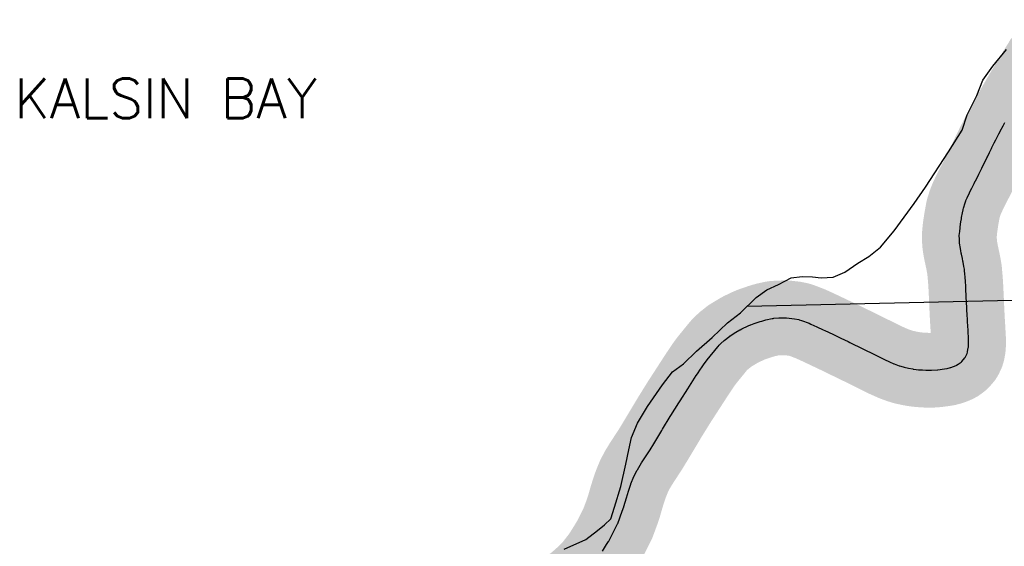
# Model space of a CAD drawing. Header units: feet. Extents: x 18803 to 104580, y -6601 to 116448.
# Tile 35 of 95: x 43526 to 50106, y 77151 to 80673. Entities that reach past the tile are written whole.
import ezdxf

# ---------------------------------------------------------------- set-up
doc = ezdxf.new("R2010")
doc.units = ezdxf.units.FT
doc.header["$LTSCALE"] = 100
doc.header["$MEASUREMENT"] = 0
doc.linetypes.add('DASHED', pattern=[0.75, 0.5, -0.25])
for name, color, linetype in [('ELPC BOLD TITLE SHEET', 3, 'Continuous'), ('ELPC-XIST', 6, 'Continuous'), ('ELRGOV-SECTION', 253, 'DASHED'), ('ITTW', 253, 'Continuous'), ('SL-VICINITY MAP', 2, 'Continuous')]:
    doc.layers.add(name, color=color, linetype=linetype)
doc.styles.add('L2640', font='simplex.shx', dxfattribs={"height": 264})

msp = doc.modelspace()

# ---------------------------------------------------------------- linework, layer by layer
at = {"layer": 'ELPC BOLD TITLE SHEET', "const_width": 500}
msp.add_lwpolyline([(50368.06135534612, 80422.9285749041), (50349.61271869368, 80391.51021257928), (50349.46194005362, 80391.25662935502), (50348.19398949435, 80389.1505355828), (50331.25470755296, 80362.27499809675), (50331.2481445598, 80362.26456503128), (50331.24191325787, 80362.25467836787), (50316.07104171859, 80338.13736647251), (50315.91170470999, 80337.86574377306), (50315.89430593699, 80337.83604063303), (50303.60774853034, 80316.8297789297), (50303.18771853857, 80316.13712090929), (50289.92478700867, 80295.02908074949), (50289.91676530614, 80295.01628855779), (50289.90844500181, 80295.00303782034), (50284.57022851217, 80286.48455709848), (50284.41412648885, 80286.23221943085), (50271.1334647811, 80264.48344877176), (50252.18591591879, 80232.60221265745), (50248.58260864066, 80226.49127947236), (50248.52148761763, 80226.38816133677), (50223.20962116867, 80183.90542112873), (50217.81587041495, 80174.62270972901), (50217.78420888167, 80174.56807277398), (50180.96597925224, 80110.86071377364), (50180.96564455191, 80110.86013481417), (50180.96334731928, 80110.85616040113), (50144.0807258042, 80047.05971054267), (50143.96155742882, 80046.8514393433), (50115.11926286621, 79995.91659339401), (50109.62747018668, 79985.73754909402), (50109.482674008, 79985.46553473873), (50097.80169740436, 79963.22217499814), (50097.63582322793, 79962.91117628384), (50077.90547629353, 79926.48350765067), (50077.89083989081, 79926.45644986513), (50077.57175551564, 79925.8658068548), (50069.48108461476, 79910.52758187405), (50055.71245811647, 79883.42171865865), (50048.24287044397, 79869.46980635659), (50037.77321376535, 79849.30735781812), (50022.82555853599, 79818.62566109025), (50019.86942425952, 79812.48078910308), (50019.86507063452, 79812.47173526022), (50006.53764237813, 79784.7436326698), (50006.52729968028, 79784.72204461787), (50006.51696580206, 79784.70052145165), (49993.09353020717, 79756.65174083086), (49989.92453070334, 79750.13780040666), (49973.03806037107, 79715.11010970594), (49972.98544658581, 79715.00161265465), (49965.33117657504, 79699.3096594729), (49965.33078156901, 79699.30884971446), (49965.33055034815, 79699.30837569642), (49955.97196375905, 79680.12378239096), (49955.95840527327, 79680.09603171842), (49938.936307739, 79645.3107100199), (49938.73654613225, 79644.91191228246), (49935.96554875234, 79639.50594185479), (49935.89261588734, 79639.36247736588), (49921.51531322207, 79610.84576563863), (49921.4301354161, 79610.67839490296), (49904.96495013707, 79578.62503626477), (49904.93609728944, 79578.56870063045), (49904.71983815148, 79578.14521601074), (49904.71481324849, 79578.13536023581), (49904.70976340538, 79578.1254658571), (49888.30041311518, 79545.92361848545), (49875.9688092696, 79521.32687356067), (49875.77124609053, 79520.92500572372), (49872.51469123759, 79514.16798792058), (49857.40184247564, 79481.5865572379), (49849.6311122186, 79463.1414199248), (49849.1165914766, 79461.83368429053), (49844.07802810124, 79448.07172649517), (49832.65220735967, 79412.4087660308), (49830.34713080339, 79403.11211247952), (49829.9651740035, 79401.3197101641), (49826.21459280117, 79380.32331032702), (49826.186747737, 79380.16998998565), (49820.80368430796, 79351.00943604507), (49819.10894706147, 79341.60125449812), (49818.99991911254, 79340.9489632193), (49815.77439279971, 79320.03284472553), (49811.14676140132, 79288.426773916), (49810.26864873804, 79282.00021075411), (49810.16827892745, 79281.17014950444), (49807.65142735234, 79257.26004809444), (49805.28330593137, 79229.81438499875), (49805.16543056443, 79225.91663271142), (49805.16984213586, 79224.06808991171), (49805.61499873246, 79211.36865682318), (49806.31101412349, 79194.55811888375), (49807.52730274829, 79174.98541116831), (49808.02613799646, 79169.68919999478), (49808.2010777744, 79168.23614656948), (49810.39431783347, 79153.2945856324), (49814.38965204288, 79129.92100641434), (49817.71932950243, 79112.55074492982), (49817.82037526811, 79112.04961445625), (49819.53776373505, 79103.93440909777), (49825.5142104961, 79076.2637183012), (49825.52626818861, 79076.20758406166), (49829.52001444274, 79057.51183331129), (49830.86666208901, 79050.90828082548), (49830.9484938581, 79050.4882161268), (49835.96551325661, 79023.47370853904), (49836.04228792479, 79023.0379069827), (49839.20253535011, 79004.07489480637), (49840.82854746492, 78992.48591209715), (49840.99109585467, 78990.98565075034), (49842.23483273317, 78974.75651280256), (49844.60887929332, 78948.80689761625), (49846.51798511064, 78923.70834342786), (49846.5419257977, 78923.3660490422), (49848.74717427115, 78888.81521788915), (49849.66486875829, 78870.3267548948), (49849.6656991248, 78870.31029289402), (49849.66652026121, 78870.29383893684), (49852.03496895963, 78823.5880881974), (49852.08869003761, 78822.38961552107), (49852.09135349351, 78822.3289155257), (49853.92111568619, 78779.70991439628), (49853.92193590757, 78779.69118212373), (49853.92274730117, 78779.67240767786), (49855.1810436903, 78751.12119162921), (49855.18142592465, 78751.11244084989), (49855.18180743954, 78751.10375834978), (49855.7598906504, 78737.82947175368), (49857.74932846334, 78695.50065364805), (49858.91778729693, 78672.80210937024), (49858.93378286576, 78672.51482954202), (49859.85975863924, 78657.05183160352), (49862.0968727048, 78621.7260125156), (49862.11580037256, 78621.40357630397), (49863.34698162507, 78598.63724618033), (49864.03037212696, 78584.93790105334), (49866.21376806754, 78546.30856149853), (49866.22464472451, 78546.1061118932), (49866.92697030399, 78532.31602995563), (49867.04028045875, 78513.19112099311), (49867.01703798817, 78511.68487123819), (49866.09519269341, 78486.64342457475), (49865.89550032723, 78483.9650574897), (49865.28724985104, 78478.55287599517), (49860.90070122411, 78454.43110475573), (49859.9584012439, 78450.47584994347), (49856.81747069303, 78439.85268317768), (49846.76540995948, 78418.10872310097), (49844.12345442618, 78413.29760783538), (49842.3675404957, 78410.56352039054), (49822.95088251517, 78387.72100200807), (49820.58954223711, 78385.46176031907), (49816.77144055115, 78382.25242183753), (49798.0905678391, 78368.51169683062), (49786.99704759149, 78362.32386809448), (49783.4185733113, 78360.58245922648), (49765.37664319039, 78353.02662870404), (49749.38322572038, 78347.38953121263), (49746.87040782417, 78346.61564722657), (49724.84549224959, 78340.79026963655), (49707.08153402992, 78337.64827768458), (49705.70148921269, 78337.43607418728), (49661.26479581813, 78331.62507761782), (49659.70339338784, 78331.46380589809), (49618.40957316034, 78328.32696731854), (49617.08075438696, 78328.25401986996), (49615.84679019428, 78328.21215839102), (49581.97926954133, 78329.0854016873), (49581.07380998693, 78329.1212010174), (49558.42088972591, 78330.32847835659), (49556.80154885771, 78330.5052150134), (49545.32510946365, 78331.34443076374), (49545.30747625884, 78331.34570625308), (49545.28985887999, 78331.34698986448), (49534.78162628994, 78332.10431525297), (49533.24888131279, 78332.25117618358), (49517.21462153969, 78334.1704361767), (49516.88737474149, 78334.2112922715), (49496.63793201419, 78336.8438190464), (49493.61841128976, 78337.41909896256), (49493.50631206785, 78337.44066019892), (49466.6543915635, 78342.65429782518), (49466.01989986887, 78342.78466020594), (49437.41184987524, 78348.98735397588), (49435.9172227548, 78349.35440463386), (49430.54933180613, 78350.82913169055), (49404.73686757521, 78358.83173588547), (49403.5674089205, 78359.22245067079), (49370.65627201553, 78371.02122152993), (49370.13330847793, 78371.21401468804), (49367.25470584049, 78372.30461573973), (49338.69169605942, 78384.77851443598), (49338.2789825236, 78384.96224291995), (49305.71864499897, 78399.73423218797), (49237.44642092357, 78433.55849371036), (49237.41888310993, 78433.57218705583), (49237.39134072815, 78433.58584919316), (49160.38147910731, 78471.92638067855), (49160.13871857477, 78472.04583435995), (49072.88200044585, 78514.47784719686), (49072.79002649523, 78514.52236594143), (49061.85917421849, 78519.78871389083), (49061.76071355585, 78519.83638829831), (49012.98452365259, 78543.5714852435), (49012.97234915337, 78543.57739879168), (49012.96027688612, 78543.5832697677), (48981.69805974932, 78558.75913279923), (48981.39852468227, 78558.90237668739), (48959.79959406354, 78569.07642699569), (48959.70038987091, 78569.12338633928), (48907.30123253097, 78594.04866046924), (48907.29847285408, 78594.04997270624), (48907.29582920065, 78594.05123008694), (48895.04459054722, 78599.87600669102), (48894.94292075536, 78599.92412191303), (48853.13850061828, 78619.61650292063), (48813.53147828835, 78637.47776636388), (48812.56354969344, 78637.8961192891), (48800.83612232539, 78642.74811963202), (48751.5809134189, 78661.51913134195), (48735.40462699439, 78666.61265855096), (48731.7949399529, 78667.5317916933), (48703.18996626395, 78673.14103509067), (48651.22001076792, 78679.13268205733), (48650.61465939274, 78679.1971313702), (48647.88304863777, 78679.26478670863), (48599.95798495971, 78678.5746289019), (48564.97233521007, 78675.9688335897), (48561.96140308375, 78675.62285213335), (48554.37472269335, 78674.44210648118), (48513.16847359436, 78665.24133498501), (48485.6255613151, 78657.76283067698), (48483.87332284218, 78657.23887922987), (48473.45481759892, 78653.83235831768), (48433.61949948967, 78640.41904664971), (48411.70044429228, 78632.3772012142), (48409.98291380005, 78631.69345434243), (48393.98603442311, 78624.81474961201), (48352.05171036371, 78604.87098050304), (48340.19542066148, 78598.90733263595), (48338.39936766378, 78597.93129103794), (48311.8249470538, 78582.37682501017), (48273.14930881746, 78558.73869015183), (48271.7679956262, 78557.84839883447), (48271.34759518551, 78557.52182294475), (48234.25155698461, 78528.24235409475), (48212.01719285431, 78507.84186329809), (48210.55579227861, 78506.41235471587), (48200.56598917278, 78495.9942591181), (48192.6799526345, 78486.8852696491), (48192.09147213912, 78486.18479710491), (48120.43395468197, 78398.27256996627), (48119.62768225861, 78397.23197252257), (48095.07266353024, 78363.87169356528), (48081.91407377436, 78344.34804495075), (48081.72568937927, 78344.06494186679), (48076.68648982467, 78336.39420551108), (48076.48129044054, 78336.0861771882), (48055.52175990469, 78305.05714261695), (48047.74161276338, 78293.09330366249), (47990.7664209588, 78204.92473351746), (47990.76363787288, 78204.92042868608), (47939.04144494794, 78124.91104669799), (47930.54006465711, 78111.53168497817), (47930.39404840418, 78111.29950456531), (47877.25786169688, 78025.92790191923), (47873.01180324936, 78018.98992222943), (47872.86149557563, 78018.74159258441), (47822.7467838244, 77935.01993650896), (47817.81258947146, 77926.65647718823), (47763.43829042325, 77836.23060663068), (47739.59076207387, 77797.10718597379), (47739.12778593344, 77796.37516114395), (47708.32456242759, 77749.40887320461), (47708.30959882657, 77749.3860335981), (47682.07355349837, 77709.2981182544), (47653.67195900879, 77662.52164260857), (47652.73399700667, 77660.8488820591), (47631.1172396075, 77618.96413277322), (47610.85731361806, 77569.26078004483), (47610.31847899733, 77567.8308806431), (47593.96764871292, 77520.6623449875), (47580.31006038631, 77475.44685391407), (47580.19435424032, 77475.05338144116), (47563.4596028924, 77416.56178492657), (47563.1212392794, 77415.46813750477), (47553.17422423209, 77385.5948091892), (47522.7236111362, 77303.5121167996), (47522.008272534, 77301.76223978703), (47521.93236058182, 77301.5926263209), (47477.09707081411, 77213.08038594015), (47462.04600095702, 77185.79986563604), (47461.23627792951, 77184.41756749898), (47448.09015703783, 77163.24404166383), (47448.08887049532, 77163.24197004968), (47448.08755549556, 77163.23985225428), (47420.70581570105, 77119.15300278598), (47401.74214813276, 77090.0234513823), (47400.63093767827, 77088.41131067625), (47396.91225413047, 77083.30939182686), (47347.10359551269, 77019.54725935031), (47331.63242897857, 77002.28412616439), (47329.6816334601, 77000.25136136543), (47288.95566162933, 76960.61403341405), (47245.10640344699, 76921.81050301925), (47243.26454039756, 76920.2699168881), (47225.79049262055, 76906.46250352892), (47158.6734464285, 76857.16725493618)], dxfattribs=at)
at = {"layer": 'ELPC-XIST'}
msp.add_lwpolyline([(47420.70581570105, 77119.15300278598), (47448.08755549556, 77163.23985225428), (47448.08887049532, 77163.24197004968), (47448.09015703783, 77163.24404166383), (47461.23627792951, 77184.41756749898), (47462.04600095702, 77185.79986563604), (47477.09707081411, 77213.08038594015), (47521.93236058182, 77301.5926263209), (47522.008272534, 77301.76223978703), (47522.7236111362, 77303.5121167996), (47553.17422423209, 77385.5948091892), (47563.1212392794, 77415.46813750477), (47563.4596028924, 77416.56178492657), (47580.19435424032, 77475.05338144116), (47580.31006038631, 77475.44685391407), (47593.96764871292, 77520.6623449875), (47610.31847899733, 77567.8308806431), (47610.85731361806, 77569.26078004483), (47631.1172396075, 77618.96413277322), (47652.73399700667, 77660.8488820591), (47653.67195900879, 77662.52164260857), (47682.07355349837, 77709.2981182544), (47708.30959882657, 77749.3860335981), (47708.32456242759, 77749.40887320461), (47739.12778593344, 77796.37516114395), (47739.59076207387, 77797.10718597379), (47763.43829042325, 77836.23060663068), (47817.81258947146, 77926.65647718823), (47822.7467838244, 77935.01993650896), (47872.86149557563, 78018.74159258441), (47873.01180324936, 78018.98992222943), (47877.25786169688, 78025.92790191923), (47930.39404840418, 78111.29950456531), (47930.54006465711, 78111.53168497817), (47939.04144494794, 78124.91104669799), (47990.76363787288, 78204.92042868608), (47990.7664209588, 78204.92473351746), (48047.74161276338, 78293.09330366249), (48055.52175990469, 78305.05714261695), (48076.48129044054, 78336.0861771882), (48076.68648982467, 78336.39420551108), (48081.72568937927, 78344.06494186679), (48081.91407377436, 78344.34804495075), (48095.07266353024, 78363.87169356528), (48119.62768225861, 78397.23197252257), (48120.43395468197, 78398.27256996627), (48192.09147213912, 78486.18479710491), (48192.6799526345, 78486.8852696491), (48200.56598917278, 78495.9942591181), (48210.55579227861, 78506.41235471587), (48212.01719285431, 78507.84186329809), (48234.25155698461, 78528.24235409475), (48271.34759518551, 78557.52182294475), (48271.7679956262, 78557.84839883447), (48273.14930881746, 78558.73869015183), (48311.8249470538, 78582.37682501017), (48338.39936766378, 78597.93129103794), (48340.19542066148, 78598.90733263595), (48352.05171036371, 78604.87098050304), (48393.98603442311, 78624.81474961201), (48409.98291380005, 78631.69345434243), (48411.70044429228, 78632.3772012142), (48433.61949948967, 78640.41904664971), (48473.45481759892, 78653.83235831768), (48483.87332284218, 78657.23887922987), (48485.6255613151, 78657.76283067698), (48513.16847359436, 78665.24133498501), (48554.37472269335, 78674.44210648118), (48561.96140308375, 78675.62285213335), (48564.97233521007, 78675.9688335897), (48599.95798495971, 78678.5746289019), (48647.88304863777, 78679.26478670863), (48650.61465939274, 78679.1971313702), (48651.22001076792, 78679.13268205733), (48703.18996626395, 78673.14103509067), (48731.7949399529, 78667.5317916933), (48735.40462699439, 78666.61265855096), (48751.5809134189, 78661.51913134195), (48800.83612232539, 78642.74811963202), (48812.56354969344, 78637.8961192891), (48813.53147828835, 78637.47776636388), (48853.13850061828, 78619.61650292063), (48894.94292075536, 78599.92412191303), (48895.04459054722, 78599.87600669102), (48907.29582920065, 78594.05123008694), (48907.29847285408, 78594.04997270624), (48907.30123253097, 78594.04866046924), (48959.70038987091, 78569.12338633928), (48959.79959406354, 78569.07642699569), (48981.39852468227, 78558.90237668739), (48981.69805974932, 78558.75913279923), (49012.96027688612, 78543.5832697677), (49012.97234915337, 78543.57739879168), (49012.98452365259, 78543.5714852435), (49061.76071355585, 78519.83638829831), (49061.85917421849, 78519.78871389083), (49072.79002649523, 78514.52236594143), (49072.88200044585, 78514.47784719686), (49160.13871857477, 78472.04583435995), (49160.38147910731, 78471.92638067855), (49237.39134072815, 78433.58584919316), (49237.41888310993, 78433.57218705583), (49237.44642092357, 78433.55849371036), (49305.71864499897, 78399.73423218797), (49338.2789825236, 78384.96224291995), (49338.69169605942, 78384.77851443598), (49367.25470584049, 78372.30461573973), (49370.13330847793, 78371.21401468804), (49370.65627201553, 78371.02122152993), (49403.5674089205, 78359.22245067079), (49404.73686757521, 78358.83173588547), (49430.54933180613, 78350.82913169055), (49435.9172227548, 78349.35440463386), (49437.41184987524, 78348.98735397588), (49466.01989986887, 78342.78466020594), (49466.6543915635, 78342.65429782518), (49493.50631206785, 78337.44066019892), (49493.61841128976, 78337.41909896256), (49496.63793201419, 78336.8438190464), (49516.88737474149, 78334.2112922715), (49517.21462153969, 78334.1704361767), (49533.24888131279, 78332.25117618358), (49534.78162628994, 78332.10431525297), (49545.28985887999, 78331.34698986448), (49545.30747625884, 78331.34570625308), (49545.32510946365, 78331.34443076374), (49556.80154885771, 78330.5052150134), (49558.42088972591, 78330.32847835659), (49581.07380998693, 78329.1212010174), (49581.97926954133, 78329.0854016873), (49615.84679019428, 78328.21215839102), (49617.08075438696, 78328.25401986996), (49618.40957316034, 78328.32696731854), (49659.70339338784, 78331.46380589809), (49661.26479581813, 78331.62507761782), (49705.70148921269, 78337.43607418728), (49707.08153402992, 78337.64827768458), (49724.84549224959, 78340.79026963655), (49746.87040782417, 78346.61564722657), (49749.38322572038, 78347.38953121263), (49765.37664319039, 78353.02662870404), (49783.4185733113, 78360.58245922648), (49786.99704759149, 78362.32386809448), (49798.0905678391, 78368.51169683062), (49816.77144055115, 78382.25242183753), (49820.58954223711, 78385.46176031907), (49822.95088251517, 78387.72100200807), (49842.3675404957, 78410.56352039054), (49844.12345442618, 78413.29760783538), (49846.76540995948, 78418.10872310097), (49856.81747069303, 78439.85268317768), (49859.9584012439, 78450.47584994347), (49860.90070122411, 78454.43110475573), (49865.28724985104, 78478.55287599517), (49865.89550032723, 78483.9650574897), (49866.09519269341, 78486.64342457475), (49867.01703798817, 78511.68487123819), (49867.04028045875, 78513.19112099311), (49866.92697030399, 78532.31602995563), (49866.22464472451, 78546.1061118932), (49866.21376806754, 78546.30856149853), (49864.03037212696, 78584.93790105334), (49863.34698162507, 78598.63724618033), (49862.11580037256, 78621.40357630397), (49862.0968727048, 78621.7260125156), (49859.85975863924, 78657.05183160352), (49858.93378286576, 78672.51482954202), (49858.91778729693, 78672.80210937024), (49857.74932846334, 78695.50065364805), (49855.7598906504, 78737.82947175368), (49855.18180743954, 78751.10375834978), (49855.18142592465, 78751.11244084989), (49855.1810436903, 78751.12119162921), (49853.92274730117, 78779.67240767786), (49853.92193590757, 78779.69118212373), (49853.92111568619, 78779.70991439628), (49852.09135349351, 78822.3289155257), (49852.08869003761, 78822.38961552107), (49852.03496895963, 78823.5880881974), (49849.66652026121, 78870.29383893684), (49849.6656991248, 78870.31029289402), (49849.66486875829, 78870.3267548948), (49848.74717427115, 78888.81521788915), (49846.5419257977, 78923.3660490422), (49846.51798511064, 78923.70834342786), (49844.60887929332, 78948.80689761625), (49842.23483273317, 78974.75651280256), (49840.99109585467, 78990.98565075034), (49840.82854746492, 78992.48591209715), (49839.20253535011, 79004.07489480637), (49836.04228792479, 79023.0379069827), (49835.96551325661, 79023.47370853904), (49830.9484938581, 79050.4882161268), (49830.86666208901, 79050.90828082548), (49829.52001444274, 79057.51183331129), (49825.52626818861, 79076.20758406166), (49825.5142104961, 79076.2637183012), (49819.53776373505, 79103.93440909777), (49817.82037526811, 79112.04961445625), (49817.71932950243, 79112.55074492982), (49814.38965204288, 79129.92100641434), (49810.39431783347, 79153.2945856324), (49808.2010777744, 79168.23614656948), (49808.02613799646, 79169.68919999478), (49807.52730274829, 79174.98541116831), (49806.31101412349, 79194.55811888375), (49805.61499873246, 79211.36865682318), (49805.16984213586, 79224.06808991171), (49805.16543056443, 79225.91663271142), (49805.28330593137, 79229.81438499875), (49807.65142735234, 79257.26004809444), (49810.16827892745, 79281.17014950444), (49810.26864873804, 79282.00021075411), (49811.14676140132, 79288.426773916), (49815.77439279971, 79320.03284472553), (49818.99991911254, 79340.9489632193), (49819.10894706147, 79341.60125449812), (49820.80368430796, 79351.00943604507), (49826.186747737, 79380.16998998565), (49826.21459280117, 79380.32331032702), (49829.9651740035, 79401.3197101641), (49830.34713080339, 79403.11211247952), (49832.65220735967, 79412.4087660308), (49844.07802810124, 79448.07172649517), (49849.1165914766, 79461.83368429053), (49849.6311122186, 79463.1414199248), (49857.40184247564, 79481.5865572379), (49872.51469123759, 79514.16798792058), (49875.77124609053, 79520.92500572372), (49875.9688092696, 79521.32687356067), (49888.30041311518, 79545.92361848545), (49904.70976340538, 79578.1254658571), (49904.71481324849, 79578.13536023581), (49904.71983815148, 79578.14521601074), (49904.93609728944, 79578.56870063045), (49904.96495013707, 79578.62503626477), (49921.4301354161, 79610.67839490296), (49921.51531322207, 79610.84576563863), (49935.89261588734, 79639.36247736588), (49935.96554875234, 79639.50594185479), (49938.73654613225, 79644.91191228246), (49938.936307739, 79645.3107100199), (49955.95840527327, 79680.09603171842), (49955.97196375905, 79680.12378239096), (49965.33055034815, 79699.30837569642), (49965.33078156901, 79699.30884971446), (49965.33117657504, 79699.3096594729), (49972.98544658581, 79715.00161265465), (49973.03806037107, 79715.11010970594), (49989.92453070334, 79750.13780040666), (49993.09353020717, 79756.65174083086), (50006.51696580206, 79784.70052145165), (50006.52729968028, 79784.72204461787), (50006.53764237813, 79784.7436326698), (50019.86507063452, 79812.47173526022), (50019.86942425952, 79812.48078910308), (50022.82555853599, 79818.62566109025), (50037.77321376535, 79849.30735781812), (50048.24287044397, 79869.46980635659), (50055.71245811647, 79883.42171865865), (50069.48108461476, 79910.52758187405), (50077.57175551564, 79925.8658068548), (50077.89083989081, 79926.45644986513), (50077.90547629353, 79926.48350765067), (50097.63582322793, 79962.91117628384), (50097.80169740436, 79963.22217499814), (50109.482674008, 79985.46553473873)], dxfattribs=at)
at = {"layer": 'ELRGOV-SECTION', "ltscale": 50}
msp.add_lwpolyline([(48388.04862400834, 78756.75199645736), (51030.39119068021, 78818.15433737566)], dxfattribs=at)
at = {"layer": 'SL-VICINITY MAP'}
msp.add_lwpolyline([(47163.48124262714, 77133.27435367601), (47310.00081955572, 77197.74618894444), (47387.87453616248, 77257.9392422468), (47434.49081657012, 77294.7097427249), (47475.74502373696, 77334.6835052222), (47500.02467828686, 77413.78482104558), (47543.94928965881, 77552.23298100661), (47577.10208079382, 77700.36815852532), (47595.79616214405, 77795.79423367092), (47614.68093851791, 77878.09833478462), (47654.73103261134, 77973.83476608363), (47720.36024184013, 78086.34885738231), (47822.41826548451, 78232.20421353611), (47888.8225239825, 78318.48007761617), (47961.47718861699, 78372.03491241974), (48048.85866945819, 78455.33444156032), (48152.49959657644, 78548.71382000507), (48255.66638578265, 78645.3674943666), (48343.71269956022, 78712.27075354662), (48446.58731164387, 78815.48255450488), (48519.48647964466, 78865.75975622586), (48597.69391254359, 78902.9893549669), (48681.12039741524, 78946.85717221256), (48754.83615385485, 78954.49081874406), (48823.77419129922, 78952.21147411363), (48882.09829859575, 78946.49669626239), (48961.20893321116, 78950.92755750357), (49039.46403986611, 78984.87666274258), (49127.9993603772, 79045.22465575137), (49200.76424134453, 79088.93753329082), (49278.19662497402, 79152.40535925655), (49370.51111525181, 79262.02606794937), (49503.2422208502, 79444.42023012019), (49579.5479028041, 79553.80829088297), (49731.98650780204, 79788.98783342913), (49823.38292754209, 79934.68824987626), (49857.99046970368, 80036.90795996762), (49923.38131015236, 80165.82451881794), (49962.90959257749, 80268.11573954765), (50029.25130849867, 80360.95306738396), (50121.5181250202, 80473.85426958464)], dxfattribs=at)

# ---------------------------------------------------------------- texts
at = {"layer": 'ITTW', "style": 'L2640'}
msp.add_text('KALSIN BAY', height=264, dxfattribs=at).set_placement((43489.56029748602, 80014.70856930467))

doc.saveas('drawing.dxf')
